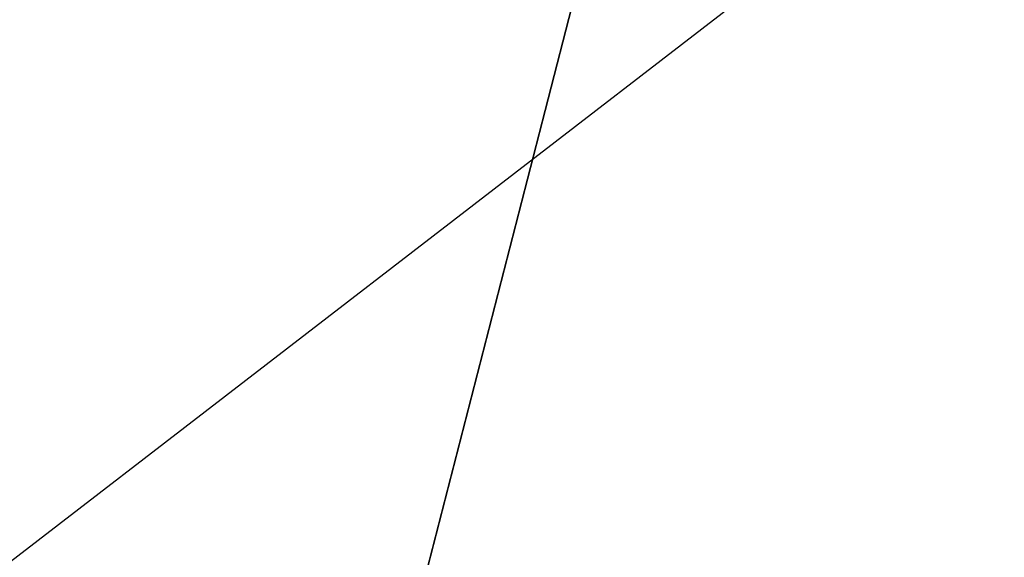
# Model space of a CAD drawing. Extents: x 3.8 to 27.2, y -11.7 to 11.7.
# Tile 37 of 58: x 6.77166 to 6.78108, y -7.36205 to -7.3569. Entities that reach past the tile are written whole.
import ezdxf

# ---------------------------------------------------------------- set-up
doc = ezdxf.new("R2010")
doc.units = 0
doc.header["$MEASUREMENT"] = 0
doc.layers.get('0').update_dxf_attribs({"linetype": 'CONTINUOUS'})

# ---------------------------------------------------------------- blocks, each defined once
blk = doc.blocks.new('LUXORA_ZWIS_MA_Y_STL')
at = {"color": 0}
for p, q in [((6.7570051, -7.3733244, 4.2185001), (6.8475582, -7.3034968, 4.2185001)), ((6.7570051, -7.3733244, 4.2185001), (6.8475582, -7.3034968, 4.2185001)), ((6.7769419, -7.3567824, 4.25765), (6.7741628, -7.3675898, 4.2452946)), ((6.7769419, -7.3567824, 4.25765), (6.7741628, -7.3675898, 4.2452946))]:
    blk.add_line(p, q, dxfattribs=at)
mesh = blk.add_polyface(dxfattribs=at)
corners = [(6.8320333, -7.2833636, 4.2081647), (6.7380163, -7.3558621, 4.2081647), (6.7419097, -7.3618467, 4.2083326)]
mesh.append_faces([[corners[k] for k in face] for face in [(0, 1, 2)]], dxfattribs={"color": 0})
mesh = blk.add_polyface(dxfattribs=at)
corners = [(6.8405734, -7.2944389, 4.2101991), (6.8320333, -7.2833636, 4.2081647), (6.7419097, -7.3618467, 4.2083326)]
mesh.append_faces([[corners[k] for k in face] for face in [(0, 1, 2)]], dxfattribs={"color": 0})
mesh = blk.add_polyface(dxfattribs=at)
corners = [(6.7769419, -7.3567824, 4.25765), (6.8511831, -7.3081976, 4.2452946), (6.7741628, -7.3675898, 4.2452946), (6.8469935, -7.3027639, 4.25765)]
mesh.append_faces([[corners[k] for k in face] for face in [(0, 1, 2), (1, 0, 3)]], dxfattribs={"vtx0": -1, "color": 0})

msp = doc.modelspace()

# ---------------------------------------------------------------- block references
at = {"color": 0}
msp.add_blockref('LUXORA_ZWIS_MA_Y_STL', (0, 0), dxfattribs=at)

doc.saveas('drawing.dxf')
